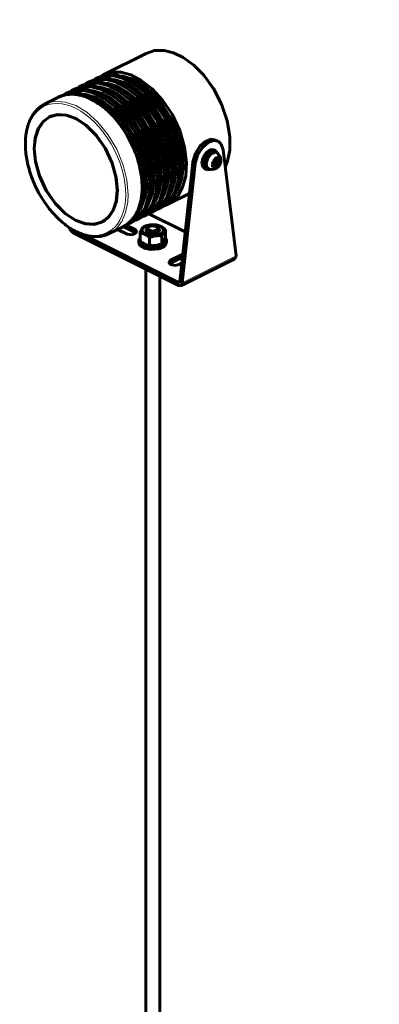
# Model space of a CAD drawing. Header units: millimetres. Extents: x 0 to 420, y 0 to 1188.
# Tile 3 of 4: x 282 to 420, y 379 to 758. Entities that reach past the tile are written whole.
import ezdxf

# ---------------------------------------------------------------- set-up
doc = ezdxf.new("R2010")
doc.units = ezdxf.units.MM
doc.linetypes.add('K5LT_BASIC', pattern=[0])
doc.linetypes.add('K5LT_THIN', pattern=[0])
doc.layers.add('Системный слой (1)', color=7, linetype='Continuous', true_color=0x909090)

# ---------------------------------------------------------------- blocks, each defined once
blk = doc.blocks.new('U4')
at = {"layer": 'Системный слой (1)', "color": 5, "linetype": 'K5LT_BASIC', "lineweight": 60, "true_color": 0x0000ff}
for p, q in [((353.8, 704.12), (355.21, 706)), ((355.21, 706), (356.73, 706.64)), ((356.73, 706.64), (357.56, 706.39)), ((353.34, 702.13), (353.8, 704.12)), ((353.56, 700.97), (353.34, 702.13)), ((354.44, 700.16), (353.56, 700.97))]:
    blk.add_line(p, q, dxfattribs=at)
blk = doc.blocks.new('U5')
at = {"layer": 'Системный слой (1)', "color": 5, "linetype": 'K5LT_BASIC', "lineweight": 60, "true_color": 0x0000ff}
for p, q in [((357.33, 704.59), (358.44, 704.66)), ((358.44, 704.66), (358.99, 703.78)), ((355.72, 701.76), (356.17, 703.38)), ((355.91, 700.91), (355.72, 701.76)), ((356.73, 700.41), (355.91, 700.91)), ((356.17, 703.38), (357.33, 704.59)), ((357.99, 701.03), (356.73, 700.41)), ((358.3, 701.38), (357.99, 701.03)), ((358.99, 703.02), (358.3, 701.38)), ((358.99, 703.78), (358.99, 703.02))]:
    blk.add_line(p, q, dxfattribs=at)
blk = doc.blocks.new('U6')
at = {"layer": 'Системный слой (1)', "color": 5, "linetype": 'K5LT_BASIC', "lineweight": 60, "true_color": 0x0000ff}
for p, q in [((296.7, 727.93), (296.93, 728.05)), ((321.83, 678.26), (321.59, 678.14))]:
    blk.add_line(p, q, dxfattribs=at)
blk = doc.blocks.new('U7')
at = {"layer": 'Системный слой (1)', "color": 5, "linetype": 'K5LT_BASIC', "lineweight": 60, "true_color": 0x0000ff}
for p, q in [((303.29, 731.23), (306.5, 732.24)), ((306.5, 732.24), (310.08, 732.25)), ((310.08, 732.25), (313.94, 731.24)), ((313.94, 731.24), (318, 729.15)), ((318, 729.15), (322.14, 725.94)), ((322.14, 725.94), (326.17, 721.57)), ((326.17, 721.57), (329.84, 716.1)), ((329.84, 716.1), (332.8, 709.84)), ((332.8, 709.84), (334.68, 703.41)), ((334.68, 703.41), (335.41, 697.45)), ((335.41, 697.45), (335.42, 696.49))]:
    blk.add_line(p, q, dxfattribs=at)
blk = doc.blocks.new('U8')
at = {"layer": 'Системный слой (1)', "color": 5, "linetype": 'K5LT_BASIC', "lineweight": 60, "true_color": 0x0000ff}
for p, q in [((306.62, 728.97), (310.41, 727.89)), ((310.41, 727.89), (314.39, 725.73)), ((314.39, 725.73), (318.41, 722.44)), ((318.41, 722.44), (322.31, 717.99)), ((322.31, 717.99), (325.79, 712.49)), ((325.79, 712.49), (328.47, 706.29)), ((328.47, 706.29), (330.04, 700.07)), ((330.04, 700.07), (330.47, 694.43)), ((330.47, 694.43), (329.9, 689.62)), ((329.9, 689.62), (328.52, 685.73)), ((328.52, 685.73), (328.37, 685.46))]:
    blk.add_line(p, q, dxfattribs=at)
blk = doc.blocks.new('U9')
at = {"layer": 'Системный слой (1)', "color": 5, "linetype": 'K5LT_BASIC', "lineweight": 60, "true_color": 0x0000ff}
for p, q in [((304.26, 731.65), (305.18, 732.17)), ((305.18, 732.17), (308.38, 733.18)), ((308.38, 733.18), (311.96, 733.2)), ((311.96, 733.2), (315.83, 732.18)), ((315.83, 732.18), (319.89, 730.09)), ((319.89, 730.09), (324.02, 726.88)), ((324.02, 726.88), (328.05, 722.51)), ((328.05, 722.51), (331.73, 717.04)), ((331.73, 717.04), (334.68, 710.78)), ((334.68, 710.78), (336.57, 704.36)), ((336.57, 704.36), (337.29, 698.39)), ((337.29, 698.39), (337.31, 697.44))]:
    blk.add_line(p, q, dxfattribs=at)
blk = doc.blocks.new('U10')
at = {"layer": 'Системный слой (1)', "color": 5, "linetype": 'K5LT_BASIC', "lineweight": 60, "true_color": 0x0000ff}
for p, q in [((334.48, 696.02), (334.01, 691)), ((334.01, 691), (332.69, 686.88)), ((332.69, 686.88), (330.68, 683.69)), ((330.68, 683.69), (328.09, 681.44)), ((327.25, 680.97), (326.28, 680.55)), ((328.09, 681.44), (327.25, 680.97))]:
    blk.add_line(p, q, dxfattribs=at)
blk = doc.blocks.new('U11')
at = {"layer": 'Системный слой (1)', "color": 5, "linetype": 'K5LT_BASIC', "lineweight": 60, "true_color": 0x0000ff}
for p, q in [((337.31, 697.44), (336.83, 692.41)), ((336.83, 692.41), (335.52, 688.29)), ((335.52, 688.29), (333.51, 685.1)), ((330.08, 682.38), (329.11, 681.96)), ((330.91, 682.85), (330.08, 682.38)), ((333.51, 685.1), (330.91, 682.85))]:
    blk.add_line(p, q, dxfattribs=at)
blk = doc.blocks.new('U12')
at = {"layer": 'Системный слой (1)', "color": 5, "linetype": 'K5LT_BASIC', "lineweight": 60, "true_color": 0x0000ff}
for p, q in [((309.92, 734.48), (310.84, 735)), ((310.84, 735), (314.04, 736.01)), ((314.04, 736.01), (317.62, 736.02)), ((317.62, 736.02), (321.49, 735.01)), ((321.49, 735.01), (325.55, 732.92)), ((325.55, 732.92), (329.68, 729.71)), ((329.68, 729.71), (333.71, 725.34)), ((333.71, 725.34), (337.39, 719.87)), ((337.39, 719.87), (340.34, 713.61)), ((340.34, 713.61), (342.23, 707.19)), ((342.23, 707.19), (342.95, 701.22)), ((342.95, 701.22), (342.97, 700.27))]:
    blk.add_line(p, q, dxfattribs=at)
blk = doc.blocks.new('U13')
at = {"layer": 'Системный слой (1)', "color": 7, "linetype": 'K5LT_THIN', "lineweight": 18}
for p, q in [((297.09, 728.13), (296.93, 728.05)), ((300.34, 729.09), (297.09, 728.13)), ((304.01, 729.03), (300.34, 729.09)), ((308.03, 727.87), (304.01, 729.03)), ((312.3, 725.53), (308.03, 727.87)), ((316.66, 721.9), (312.3, 725.53)), ((320.86, 716.99), (316.66, 721.9)), ((324.46, 711.1), (320.86, 716.99)), ((327.08, 704.85), (324.46, 711.1)), ((328.58, 698.81), (327.08, 704.85)), ((329.06, 693.31), (328.58, 698.81)), ((328.99, 691.28), (329.06, 693.31)), ((328.22, 686.77), (328.99, 691.28)), ((326.71, 683.07), (328.22, 686.77)), ((324.55, 680.22), (326.71, 683.07)), ((321.83, 678.26), (324.55, 680.22))]:
    blk.add_line(p, q, dxfattribs=at)
blk = doc.blocks.new('U14')
at = {"layer": 'Системный слой (1)', "color": 5, "linetype": 'K5LT_BASIC', "lineweight": 60, "true_color": 0x0000ff}
for p, q in [((315.1, 733.21), (318.9, 732.13)), ((318.9, 732.13), (322.87, 729.97)), ((322.87, 729.97), (326.9, 726.68)), ((326.9, 726.68), (330.79, 722.24)), ((330.79, 722.24), (334.27, 716.73)), ((334.27, 716.73), (336.96, 710.53)), ((336.96, 710.53), (338.53, 704.32)), ((338.53, 704.32), (338.95, 698.67)), ((338.95, 698.67), (338.39, 693.87)), ((338.39, 693.87), (337, 689.97)), ((337, 689.97), (336.86, 689.7))]:
    blk.add_line(p, q, dxfattribs=at)
blk = doc.blocks.new('U15')
at = {"layer": 'Системный слой (1)', "color": 5, "linetype": 'K5LT_BASIC', "lineweight": 60, "true_color": 0x0000ff}
for p, q in [((297.64, 728.4), (300.84, 729.41)), ((300.84, 729.41), (304.42, 729.42)), ((304.42, 729.42), (308.29, 728.41)), ((308.29, 728.41), (312.35, 726.32)), ((312.35, 726.32), (316.48, 723.11)), ((316.48, 723.11), (320.51, 718.74)), ((320.51, 718.74), (324.19, 713.27)), ((324.19, 713.27), (327.14, 707.01)), ((327.14, 707.01), (329.03, 700.59)), ((329.03, 700.59), (329.75, 694.62)), ((329.75, 694.62), (329.77, 693.67))]:
    blk.add_line(p, q, dxfattribs=at)
blk = doc.blocks.new('U16')
at = {"layer": 'Системный слой (1)', "color": 5, "linetype": 'K5LT_BASIC', "lineweight": 60, "true_color": 0x0000ff}
for p, q in [((342.97, 700.27), (342.49, 695.24)), ((342.49, 695.24), (341.18, 691.12)), ((341.18, 691.12), (339.17, 687.93)), ((339.17, 687.93), (336.57, 685.68)), ((335.73, 685.21), (334.77, 684.79)), ((336.57, 685.68), (335.73, 685.21))]:
    blk.add_line(p, q, dxfattribs=at)
blk = doc.blocks.new('U17')
at = {"layer": 'Системный слой (1)', "color": 5, "linetype": 'K5LT_BASIC', "lineweight": 60, "true_color": 0x0000ff}
for p, q in [((312.75, 735.9), (313.67, 736.42)), ((313.67, 736.42), (316.87, 737.42)), ((316.87, 737.42), (320.45, 737.44)), ((320.45, 737.44), (324.31, 736.42)), ((324.31, 736.42), (328.38, 734.33)), ((328.38, 734.33), (332.51, 731.12)), ((332.51, 731.12), (336.54, 726.75)), ((336.54, 726.75), (340.21, 721.29)), ((340.21, 721.29), (343.17, 715.03)), ((343.17, 715.03), (345.05, 708.6)), ((345.05, 708.6), (345.78, 702.63)), ((345.78, 702.63), (345.47, 697.46)), ((345.47, 697.46), (344.28, 693.18)), ((342.38, 689.82), (339.88, 687.41)), ((344.28, 693.18), (342.38, 689.82)), ((338.56, 686.63), (337.59, 686.2)), ((339.88, 687.41), (338.56, 686.63))]:
    blk.add_line(p, q, dxfattribs=at)
blk = doc.blocks.new('U18')
at = {"layer": 'Системный слой (1)', "color": 5, "linetype": 'K5LT_BASIC', "lineweight": 60, "true_color": 0x0000ff}
for p, q in [((329.77, 693.67), (329.29, 688.64)), ((329.29, 688.64), (327.98, 684.52)), ((327.98, 684.52), (325.97, 681.33)), ((323.37, 679.08), (322.53, 678.61)), ((325.97, 681.33), (323.37, 679.08))]:
    blk.add_line(p, q, dxfattribs=at)
blk = doc.blocks.new('U19')
at = {"layer": 'Системный слой (1)', "color": 5, "linetype": 'K5LT_BASIC', "lineweight": 60, "true_color": 0x0000ff}
for p, q in [((306.12, 732.64), (309.33, 733.65)), ((309.33, 733.65), (312.9, 733.67)), ((312.9, 733.67), (316.77, 732.65)), ((316.77, 732.65), (320.83, 730.56)), ((320.83, 730.56), (324.97, 727.35)), ((324.97, 727.35), (329, 722.98)), ((329, 722.98), (332.67, 717.51)), ((332.67, 717.51), (335.62, 711.26)), ((335.62, 711.26), (337.51, 704.83)), ((337.51, 704.83), (338.24, 698.86)), ((338.24, 698.86), (338.25, 697.91))]:
    blk.add_line(p, q, dxfattribs=at)
blk = doc.blocks.new('U20')
at = {"layer": 'Системный слой (1)', "color": 5, "linetype": 'K5LT_BASIC', "lineweight": 60, "true_color": 0x0000ff}
for p, q in [((343.91, 700.74), (343.43, 695.71)), ((343.43, 695.71), (342.12, 691.59)), ((342.12, 691.59), (340.11, 688.4)), ((337.51, 686.15), (336.68, 685.68)), ((340.11, 688.4), (337.51, 686.15))]:
    blk.add_line(p, q, dxfattribs=at)
blk = doc.blocks.new('U21')
at = {"layer": 'Системный слой (1)', "color": 5, "linetype": 'K5LT_BASIC', "lineweight": 60, "true_color": 0x0000ff}
for p, q in [((332.6, 695.08), (332.12, 690.05)), ((332.12, 690.05), (330.81, 685.93)), ((330.81, 685.93), (328.79, 682.74)), ((328.79, 682.74), (326.2, 680.5)), ((326.2, 680.5), (325.36, 680.03))]:
    blk.add_line(p, q, dxfattribs=at)
blk = doc.blocks.new('U22')
at = {"layer": 'Системный слой (1)', "color": 5, "linetype": 'K5LT_BASIC', "lineweight": 60, "true_color": 0x0000ff}
for p, q in [((330.26, 744.71), (333.52, 745.75)), ((333.52, 745.75), (337.18, 745.79)), ((337.18, 745.79), (340.75, 744.91)), ((340.75, 744.91), (344.5, 743.12)), ((344.5, 743.12), (348.59, 740.16)), ((348.59, 740.16), (352.45, 736.27)), ((352.45, 736.27), (356.17, 731.16)), ((356.17, 731.16), (359.29, 725.16)), ((359.29, 725.16), (361.46, 718.8)), ((361.46, 718.8), (362.48, 712.78)), ((362.48, 712.78), (362.45, 707.44)), ((362.45, 707.44), (361.62, 703.24)), ((361.62, 703.24), (360.69, 700.83))]:
    blk.add_line(p, q, dxfattribs=at)
blk = doc.blocks.new('U23')
at = {"layer": 'Системный слой (1)', "color": 5, "linetype": 'K5LT_BASIC', "lineweight": 60, "true_color": 0x0000ff}
for p, q in [((341.08, 699.32), (340.61, 694.3)), ((340.61, 694.3), (339.29, 690.18)), ((339.29, 690.18), (337.28, 686.99)), ((337.28, 686.99), (334.69, 684.74)), ((334.69, 684.74), (333.85, 684.27))]:
    blk.add_line(p, q, dxfattribs=at)
blk = doc.blocks.new('U24')
at = {"layer": 'Системный слой (1)', "color": 5, "linetype": 'K5LT_BASIC', "lineweight": 60, "true_color": 0x0000ff}
for p, q in [((302.35, 730.76), (305.56, 731.77)), ((305.56, 731.77), (309.13, 731.78)), ((309.13, 731.78), (313, 730.77)), ((301.43, 730.24), (302.35, 730.76)), ((313, 730.77), (317.06, 728.68)), ((317.06, 728.68), (321.19, 725.46)), ((321.19, 725.46), (325.23, 721.09)), ((325.23, 721.09), (328.9, 715.63)), ((328.9, 715.63), (331.85, 709.37)), ((331.85, 709.37), (333.74, 702.94)), ((333.74, 702.94), (334.47, 696.98)), ((334.47, 696.98), (334.48, 696.02))]:
    blk.add_line(p, q, dxfattribs=at)
blk = doc.blocks.new('U25')
at = {"layer": 'Системный слой (1)', "color": 5, "linetype": 'K5LT_BASIC', "lineweight": 60, "true_color": 0x0000ff}
for p, q in [((308.95, 734.06), (312.15, 735.07)), ((312.15, 735.07), (315.73, 735.08)), ((315.73, 735.08), (319.6, 734.07)), ((319.6, 734.07), (323.66, 731.98)), ((323.66, 731.98), (327.79, 728.76)), ((327.79, 728.76), (331.83, 724.39)), ((331.83, 724.39), (335.5, 718.93)), ((335.5, 718.93), (338.45, 712.67)), ((338.45, 712.67), (340.34, 706.24)), ((340.34, 706.24), (341.07, 700.28)), ((341.07, 700.28), (341.08, 699.32))]:
    blk.add_line(p, q, dxfattribs=at)
blk = doc.blocks.new('U26')
at = {"layer": 'Системный слой (1)', "color": 5, "linetype": 'K5LT_BASIC', "lineweight": 60, "true_color": 0x0000ff}
for p, q in [((298.6, 728.83), (299.52, 729.34)), ((299.52, 729.34), (302.73, 730.35)), ((302.73, 730.35), (306.31, 730.37)), ((306.31, 730.37), (310.17, 729.35)), ((310.17, 729.35), (314.23, 727.26)), ((314.23, 727.26), (318.37, 724.05)), ((318.37, 724.05), (322.4, 719.68)), ((322.4, 719.68), (326.07, 714.21)), ((326.07, 714.21), (329.02, 707.96)), ((329.02, 707.96), (330.91, 701.53)), ((330.91, 701.53), (331.64, 695.56)), ((331.64, 695.56), (331.65, 694.61))]:
    blk.add_line(p, q, dxfattribs=at)
blk = doc.blocks.new('U27')
at = {"layer": 'Системный слой (1)', "color": 5, "linetype": 'K5LT_BASIC', "lineweight": 60, "true_color": 0x0000ff}
for p, q in [((331.65, 694.61), (331.18, 689.58)), ((331.18, 689.58), (329.86, 685.46)), ((327.85, 682.27), (325.26, 680.02)), ((329.86, 685.46), (327.85, 682.27)), ((324.42, 679.56), (323.45, 679.13)), ((325.26, 680.02), (324.42, 679.56))]:
    blk.add_line(p, q, dxfattribs=at)
blk = doc.blocks.new('U28')
at = {"layer": 'Системный слой (1)', "color": 5, "linetype": 'K5LT_BASIC', "lineweight": 60, "true_color": 0x0000ff}
for p, q in [((320.76, 736.04), (324.55, 734.96)), ((324.55, 734.96), (328.53, 732.8)), ((328.53, 732.8), (332.56, 729.51)), ((332.56, 729.51), (336.45, 725.06)), ((336.45, 725.06), (339.93, 719.56)), ((339.93, 719.56), (342.61, 713.36)), ((342.61, 713.36), (344.18, 707.14)), ((344.18, 707.14), (344.61, 701.5)), ((344.61, 701.5), (344.04, 696.69)), ((344.04, 696.69), (342.66, 692.8)), ((342.66, 692.8), (342.52, 692.53))]:
    blk.add_line(p, q, dxfattribs=at)
blk = doc.blocks.new('U29')
at = {"layer": 'Системный слой (1)', "color": 5, "linetype": 'K5LT_BASIC', "lineweight": 60, "true_color": 0x0000ff}
for p, q in [((317.93, 734.62), (321.73, 733.54)), ((321.73, 733.54), (325.7, 731.38)), ((325.7, 731.38), (329.73, 728.09)), ((329.73, 728.09), (333.62, 723.65)), ((333.62, 723.65), (337.1, 718.14)), ((337.1, 718.14), (339.78, 711.94)), ((339.78, 711.94), (341.36, 705.73)), ((341.36, 705.73), (341.78, 700.09)), ((341.78, 700.09), (341.22, 695.28)), ((341.22, 695.28), (339.83, 691.38)), ((339.83, 691.38), (339.69, 691.11))]:
    blk.add_line(p, q, dxfattribs=at)
blk = doc.blocks.new('U30')
at = {"layer": 'Системный слой (1)', "color": 5, "linetype": 'K5LT_BASIC', "lineweight": 60, "true_color": 0x0000ff}
for p, q in [((307.09, 733.07), (308.01, 733.59)), ((308.01, 733.59), (311.21, 734.59)), ((311.21, 734.59), (314.79, 734.61)), ((314.79, 734.61), (318.66, 733.6)), ((318.66, 733.6), (322.72, 731.51)), ((322.72, 731.51), (326.85, 728.29)), ((326.85, 728.29), (330.88, 723.92)), ((330.88, 723.92), (334.56, 718.46)), ((334.56, 718.46), (337.51, 712.2)), ((337.51, 712.2), (339.4, 705.77)), ((339.4, 705.77), (340.12, 699.8)), ((340.12, 699.8), (340.14, 698.85))]:
    blk.add_line(p, q, dxfattribs=at)
blk = doc.blocks.new('U31')
at = {"layer": 'Системный слой (1)', "color": 5, "linetype": 'K5LT_BASIC', "lineweight": 60, "true_color": 0x0000ff}
for p, q in [((340.14, 698.85), (339.66, 693.83)), ((339.66, 693.83), (338.35, 689.7)), ((338.35, 689.7), (336.34, 686.51)), ((336.34, 686.51), (333.74, 684.27)), ((332.9, 683.8), (331.94, 683.37)), ((333.74, 684.27), (332.9, 683.8))]:
    blk.add_line(p, q, dxfattribs=at)
blk = doc.blocks.new('U32')
at = {"layer": 'Системный слой (1)', "color": 5, "linetype": 'K5LT_BASIC', "lineweight": 60, "true_color": 0x0000ff}
for p, q in [((311.78, 735.47), (314.98, 736.48)), ((314.98, 736.48), (318.56, 736.5)), ((318.56, 736.5), (322.43, 735.48)), ((322.43, 735.48), (326.49, 733.39)), ((326.49, 733.39), (330.62, 730.18)), ((330.62, 730.18), (334.65, 725.81)), ((334.65, 725.81), (338.33, 720.34)), ((338.33, 720.34), (341.28, 714.08)), ((341.28, 714.08), (343.17, 707.66)), ((343.17, 707.66), (343.89, 701.69)), ((343.89, 701.69), (343.91, 700.74))]:
    blk.add_line(p, q, dxfattribs=at)
blk = doc.blocks.new('U33')
at = {"layer": 'Системный слой (1)', "color": 5, "linetype": 'K5LT_BASIC', "lineweight": 60, "true_color": 0x0000ff}
for p, q in [((309.45, 730.38), (313.24, 729.3)), ((313.24, 729.3), (317.22, 727.14)), ((317.22, 727.14), (321.24, 723.85)), ((321.24, 723.85), (325.14, 719.41)), ((325.14, 719.41), (328.62, 713.9)), ((328.62, 713.9), (331.3, 707.7)), ((331.3, 707.7), (332.87, 701.49)), ((332.87, 701.49), (333.3, 695.85)), ((333.3, 695.85), (332.73, 691.04)), ((332.73, 691.04), (331.34, 687.14)), ((331.34, 687.14), (331.2, 686.87))]:
    blk.add_line(p, q, dxfattribs=at)
blk = doc.blocks.new('U34')
at = {"layer": 'Системный слой (1)', "color": 7, "linetype": 'K5LT_THIN', "lineweight": 18}
for p, q in [((330.26, 744.71), (333.46, 745.72)), ((333.46, 745.72), (337.04, 745.73)), ((337.04, 745.73), (340.91, 744.72)), ((340.91, 744.72), (344.97, 742.63)), ((344.97, 742.63), (349.1, 739.42)), ((349.1, 739.42), (353.13, 735.05)), ((353.13, 735.05), (356.81, 729.58)), ((356.81, 729.58), (359.76, 723.32)), ((359.76, 723.32), (361.65, 716.9)), ((361.65, 716.9), (362.37, 710.93)), ((362.37, 710.93), (362.06, 705.75)), ((362.06, 705.75), (360.88, 701.47)), ((360.88, 701.47), (360.67, 700.99))]:
    blk.add_line(p, q, dxfattribs=at)
blk = doc.blocks.new('U35')
at = {"layer": 'Системный слой (1)', "color": 5, "linetype": 'K5LT_BASIC', "lineweight": 60, "true_color": 0x0000ff}
for p, q in [((335.42, 696.49), (334.95, 691.47)), ((334.95, 691.47), (333.63, 687.35)), ((333.63, 687.35), (331.62, 684.16)), ((329.03, 681.91), (328.19, 681.44)), ((331.62, 684.16), (329.03, 681.91))]:
    blk.add_line(p, q, dxfattribs=at)
blk = doc.blocks.new('U36')
at = {"layer": 'Системный слой (1)', "color": 5, "linetype": 'K5LT_BASIC', "lineweight": 60, "true_color": 0x0000ff}
for p, q in [((312.28, 731.8), (316.07, 730.71)), ((316.07, 730.71), (320.04, 728.55)), ((320.04, 728.55), (324.07, 725.26)), ((324.07, 725.26), (327.97, 720.82)), ((327.97, 720.82), (331.45, 715.31)), ((331.45, 715.31), (334.13, 709.12)), ((334.13, 709.12), (335.7, 702.9)), ((335.7, 702.9), (336.13, 697.26)), ((336.13, 697.26), (335.56, 692.45)), ((335.56, 692.45), (334.17, 688.56)), ((334.17, 688.56), (334.03, 688.29))]:
    blk.add_line(p, q, dxfattribs=at)
blk = doc.blocks.new('U37')
at = {"layer": 'Системный слой (1)', "color": 5, "linetype": 'K5LT_BASIC', "lineweight": 60, "true_color": 0x0000ff}
for p, q in [((338.25, 697.91), (337.78, 692.88)), ((337.78, 692.88), (336.46, 688.76)), ((336.46, 688.76), (334.45, 685.57)), ((331.86, 683.32), (331.02, 682.85)), ((334.45, 685.57), (331.86, 683.32))]:
    blk.add_line(p, q, dxfattribs=at)
blk = doc.blocks.new('U38')
at = {"layer": 'Системный слой (1)', "color": 5, "linetype": 'K5LT_BASIC', "lineweight": 60, "true_color": 0x0000ff}
for p, q in [((300.47, 729.82), (303.67, 730.82)), ((303.67, 730.82), (307.25, 730.84)), ((307.25, 730.84), (311.12, 729.82)), ((311.12, 729.82), (315.18, 727.73)), ((315.18, 727.73), (319.31, 724.52)), ((319.31, 724.52), (323.34, 720.15)), ((323.34, 720.15), (327.02, 714.69)), ((327.02, 714.69), (329.97, 708.43)), ((329.97, 708.43), (331.85, 702)), ((331.85, 702), (332.58, 696.03)), ((332.58, 696.03), (332.6, 695.08))]:
    blk.add_line(p, q, dxfattribs=at)
blk = doc.blocks.new('U39')
at = {"layer": 'Системный слой (1)', "color": 5, "linetype": 'K5LT_BASIC', "lineweight": 60, "true_color": 0x0000ff}
for p, q in [((293.06, 720.23), (290.64, 718.42)), ((293.12, 720.25), (293.06, 720.23)), ((296.05, 721.09), (293.12, 720.25)), ((299.41, 720.91), (296.05, 721.09)), ((303.1, 719.61), (299.41, 720.91)), ((290.64, 718.42), (288.78, 715.72)), ((307, 717.09), (303.1, 719.61)), ((310.91, 713.25), (307, 717.09)), ((288.78, 715.72), (287.6, 712.19)), ((314.42, 708.25), (310.91, 713.25)), ((287.6, 712.19), (287.2, 708.13)), ((287.2, 708.13), (287.65, 703.17)), ((317.06, 702.67), (314.42, 708.25)), ((287.65, 703.17), (289.14, 697.71)), ((318.61, 697.18), (317.06, 702.67)), ((289.14, 697.71), (291.73, 692.12)), ((319.11, 692.2), (318.61, 697.18)), ((291.73, 692.12), (295.21, 687.07)), ((318.71, 687.89), (319.11, 692.2)), ((295.21, 687.07), (299.1, 683.16)), ((317.53, 684.36), (318.71, 687.89)), ((299.1, 683.16), (303.02, 680.57)), ((315.68, 681.67), (317.53, 684.36)), ((303.02, 680.57), (306.72, 679.21)), ((306.72, 679.21), (310.1, 678.97)), ((310.1, 678.97), (313.06, 679.76)), ((313.06, 679.76), (313.25, 679.86)), ((313.25, 679.86), (315.68, 681.67))]:
    blk.add_line(p, q, dxfattribs=at)
blk = doc.blocks.new('U40')
at = {"layer": 'Системный слой (1)', "color": 5, "linetype": 'K5LT_BASIC', "lineweight": 60, "true_color": 0x0000ff}
for p, q in [((294.26, 720.82), (294.01, 720.7)), ((314.19, 680.33), (314.44, 680.46))]:
    blk.add_line(p, q, dxfattribs=at)
blk = doc.blocks.new('U41')
at = {"layer": 'Системный слой (1)', "color": 7, "linetype": 'K5LT_THIN', "lineweight": 18}
for p, q in [((292.33, 725.66), (291.18, 725.17)), ((295.4, 726.29), (292.33, 725.66)), ((299.12, 725.99), (295.4, 726.29)), ((303.15, 724.62), (299.12, 725.99)), ((307.37, 722.07), (303.15, 724.62)), ((311.63, 718.3), (307.37, 722.07)), ((315.53, 713.52), (311.63, 718.3)), ((318.93, 707.79), (315.53, 713.52)), ((321.43, 701.66), (318.93, 707.79)), ((322.81, 696.05), (321.43, 701.66)), ((323.31, 690.44), (322.81, 696.05)), ((323.16, 687.52), (323.31, 690.44)), ((322.35, 683.49), (323.16, 687.52)), ((320.88, 680.06), (322.35, 683.49)), ((318.8, 677.34), (320.88, 680.06)), ((316.07, 675.38), (318.8, 677.34))]:
    blk.add_line(p, q, dxfattribs=at)
blk = doc.blocks.new('U42')
at = {"layer": 'Системный слой (1)', "color": 7, "linetype": 'K5LT_THIN', "lineweight": 18}
for p, q in [((297.61, 728.3), (296.46, 727.81)), ((300.68, 728.93), (297.61, 728.3)), ((304.4, 728.63), (300.68, 728.93)), ((308.43, 727.26), (304.4, 728.63)), ((312.65, 724.71), (308.43, 727.26)), ((316.91, 720.94), (312.65, 724.71)), ((320.81, 716.16), (316.91, 720.94)), ((324.21, 710.43), (320.81, 716.16)), ((326.71, 704.3), (324.21, 710.43)), ((328.09, 698.69), (326.71, 704.3)), ((328.59, 693.08), (328.09, 698.69)), ((327.63, 686.13), (328.44, 690.16)), ((328.44, 690.16), (328.59, 693.08)), ((326.16, 682.7), (327.63, 686.13)), ((324.08, 679.98), (326.16, 682.7)), ((321.35, 678.02), (324.08, 679.98))]:
    blk.add_line(p, q, dxfattribs=at)
blk = doc.blocks.new('U43')
at = {"layer": 'Системный слой (1)', "color": 5, "linetype": 'K5LT_BASIC', "lineweight": 60, "true_color": 0x0000ff}
for p, q in [((293.02, 720.32), (290.58, 718.5)), ((293.2, 720.41), (293.02, 720.32)), ((296.17, 721.2), (293.2, 720.41)), ((299.55, 720.97), (296.17, 721.2)), ((303.26, 719.62), (299.55, 720.97)), ((290.58, 718.5), (288.73, 715.81)), ((307.18, 717.03), (303.26, 719.62)), ((311.09, 713.14), (307.18, 717.03)), ((287.54, 712.27), (287.13, 707.96)), ((288.73, 715.81), (287.54, 712.27)), ((314.58, 708.09), (311.09, 713.14)), ((287.13, 707.96), (287.62, 702.97)), ((317.2, 702.49), (314.58, 708.09)), ((287.62, 702.97), (289.16, 697.48)), ((318.71, 697.01), (317.2, 702.49)), ((289.16, 697.48), (291.79, 691.88)), ((319.18, 692.03), (318.71, 697.01)), ((291.79, 691.88), (295.3, 686.86)), ((318.77, 687.81), (319.18, 692.03)), ((295.3, 686.86), (299.21, 682.99)), ((317.58, 684.28), (318.77, 687.81)), ((299.21, 682.99), (303.13, 680.43)), ((315.73, 681.58), (317.58, 684.28)), ((303.13, 680.43), (306.83, 679.1)), ((306.83, 679.1), (310.21, 678.89)), ((310.21, 678.89), (313.16, 679.7)), ((313.16, 679.7), (313.29, 679.77)), ((313.29, 679.77), (315.73, 681.58))]:
    blk.add_line(p, q, dxfattribs=at)
blk = doc.blocks.new('U44')
at = {"layer": 'Системный слой (1)', "color": 5, "linetype": 'K5LT_BASIC', "lineweight": 60, "true_color": 0x0000ff}
for p, q in [((354.22, 706.37), (352.9, 704.42)), ((355.72, 707.3), (354.22, 706.37)), ((357.03, 707.23), (355.72, 707.3)), ((357.09, 707.2), (357.03, 707.23)), ((357.93, 706.08), (357.09, 707.2)), ((352.9, 704.42), (352.42, 702.02)), ((352.42, 702.02), (352.97, 700.46)), ((352.97, 700.46), (353.46, 700.07)), ((353.46, 700.07), (354.77, 700)), ((354.77, 700), (354.92, 700.04))]:
    blk.add_line(p, q, dxfattribs=at)
blk = doc.blocks.new('U45')
at = {"layer": 'Системный слой (1)', "color": 5, "linetype": 'K5LT_BASIC', "lineweight": 60, "true_color": 0x0000ff}
for p, q in [((338.96, 664.31), (339.47, 665.04)), ((338.96, 664.26), (338.96, 664.31)), ((339.68, 663.47), (338.96, 664.26)), ((339.47, 665.04), (339.64, 665.14)), ((341.35, 663.15), (339.68, 663.47)), ((342.94, 663.49), (341.35, 663.15))]:
    blk.add_line(p, q, dxfattribs=at)
blk = doc.blocks.new('U46')
at = {"layer": 'Системный слой (1)', "color": 5, "linetype": 'K5LT_BASIC', "lineweight": 60, "true_color": 0x0000ff}
for p, q in [((322.95, 675.15), (322.67, 675.27)), ((324.69, 674.95), (322.95, 675.15)), ((326.14, 675.37), (324.69, 674.95)), ((325.97, 676.92), (326.65, 676.13)), ((326.66, 676.1), (326.14, 675.37)), ((326.65, 676.13), (326.66, 676.1))]:
    blk.add_line(p, q, dxfattribs=at)
blk = doc.blocks.new('U47')
at = {"layer": 'Системный слой (1)', "color": 5, "linetype": 'K5LT_BASIC', "lineweight": 60, "true_color": 0x0000ff}
for p, q in [((352.01, 708.68), (350.16, 705.85)), ((354.12, 710.46), (352.01, 708.68)), ((356.15, 711.18), (354.12, 710.46)), ((357.92, 710.88), (356.15, 711.18)), ((359.12, 709.79), (357.92, 710.88)), ((359.86, 707.64), (359.12, 709.79)), ((350.16, 705.85), (349.15, 702.47)), ((349.15, 702.47), (349.12, 702.27))]:
    blk.add_line(p, q, dxfattribs=at)
blk = doc.blocks.new('U48')
at = {"layer": 'Системный слой (1)', "color": 5, "linetype": 'K5LT_BASIC', "lineweight": 60, "true_color": 0x0000ff}
for p, q in [((364.85, 666.52), (364.86, 666.78)), ((364.34, 665.69), (364.85, 666.52))]:
    blk.add_line(p, q, dxfattribs=at)
blk = doc.blocks.new('U49')
at = {"layer": 'Системный слой (1)', "color": 5, "linetype": 'K5LT_BASIC', "lineweight": 60, "true_color": 0x0000ff}
for p, q in [((343, 656.52), (342.71, 656.53)), ((343.04, 656.54), (343, 656.52)), ((343.18, 656.88), (343.04, 656.54))]:
    blk.add_line(p, q, dxfattribs=at)
blk = doc.blocks.new('U50')
at = {"layer": 'Системный слой (1)', "color": 5, "linetype": 'K5LT_BASIC', "lineweight": 60, "true_color": 0x0000ff}
for p, q in [((301.17, 676.66), (300.8, 677.62)), ((302.17, 675.65), (301.17, 676.66))]:
    blk.add_line(p, q, dxfattribs=at)
blk = doc.blocks.new('U51')
at = {"layer": 'Системный слой (1)', "color": 5, "linetype": 'K5LT_BASIC', "lineweight": 60, "true_color": 0x0000ff}
for p, q in [((343.71, 655.39), (343.6, 655.32)), ((344.12, 656.4), (343.71, 655.39)), ((343.6, 655.32), (342.71, 655.38))]:
    blk.add_line(p, q, dxfattribs=at)
blk = doc.blocks.new('U52')
at = {"layer": 'Системный слой (1)', "color": 5, "linetype": 'K5LT_BASIC', "lineweight": 60, "true_color": 0x0000ff}
for p, q in [((351.06, 709.16), (349.22, 706.32)), ((353.17, 710.93), (351.06, 709.16)), ((355.21, 711.65), (353.17, 710.93)), ((356.98, 711.35), (355.21, 711.65)), ((349.22, 706.32), (348.2, 702.94)), ((348.2, 702.94), (348.18, 702.74))]:
    blk.add_line(p, q, dxfattribs=at)
blk = doc.blocks.new('U54')
at = {"layer": 'Системный слой (1)', "color": 5, "linetype": 'K5LT_BASIC', "lineweight": 60, "true_color": 0x0000ff}
for p, q in [((331.17, 677.92), (332.47, 678.33)), ((332.47, 678.33), (333.96, 678.16)), ((333.96, 678.16), (334.44, 677.92)), ((330.81, 677.34), (331.17, 677.92)), ((331.39, 676.63), (330.81, 677.34)), ((332.81, 676.34), (331.39, 676.63)), ((334.22, 676.63), (332.81, 676.34)), ((334.78, 677.17), (334.22, 676.63)), ((334.44, 677.92), (334.78, 677.17))]:
    blk.add_line(p, q, dxfattribs=at)
blk = doc.blocks.new('U55')
at = {"layer": 'Системный слой (1)', "color": 5, "linetype": 'K5LT_BASIC', "lineweight": 60, "true_color": 0x0000ff}
for p, q in [((330.14, 676.76), (330.63, 677.53)), ((330.16, 676.59), (330.14, 676.76)), ((331.07, 675.75), (330.16, 676.59)), ((333, 675.43), (331.07, 675.75)), ((334.69, 675.82), (333, 675.43)), ((334.96, 675.97), (334.69, 675.82)), ((335.47, 676.76), (334.96, 675.97)), ((334.98, 677.53), (335.47, 676.76))]:
    blk.add_line(p, q, dxfattribs=at)
blk = doc.blocks.new('U56')
at = {"layer": 'Системный слой (1)', "color": 5, "linetype": 'K5LT_BASIC', "lineweight": 60, "true_color": 0x0000ff}
for p, q in [((327.6, 673.36), (327.47, 672.78)), ((327.47, 672.78), (328, 671.63)), ((327.97, 673.91), (327.6, 673.36)), ((328, 671.63), (329.54, 670.67)), ((329.54, 670.67), (332.09, 670.14)), ((335.31, 670.42), (337.42, 671.44)), ((337.42, 671.44), (338.13, 672.64)), ((338.14, 672.78), (337.64, 673.91)), ((338.13, 672.64), (338.14, 672.78)), ((332.09, 670.14), (335.31, 670.42))]:
    blk.add_line(p, q, dxfattribs=at)
blk = doc.blocks.new('U57')
at = {"layer": 'Системный слой (1)', "color": 5, "linetype": 'K5LT_BASIC', "lineweight": 60, "true_color": 0x0000ff}
for p, q in [((330.16, 676.53), (330.14, 676.71)), ((331.07, 675.7), (330.16, 676.53)), ((333, 675.38), (331.07, 675.7)), ((334.69, 675.76), (333, 675.38)), ((334.96, 675.92), (334.69, 675.76)), ((335.47, 676.71), (334.96, 675.92))]:
    blk.add_line(p, q, dxfattribs=at)
blk = doc.blocks.new('U58')
at = {"layer": 'Системный слой (1)', "color": 5, "linetype": 'K5LT_BASIC', "lineweight": 60, "true_color": 0x0000ff}
for p, q in [((352.15, 704.8), (351.67, 702.4)), ((353.47, 706.74), (352.15, 704.8)), ((354.97, 707.68), (353.47, 706.74)), ((356.28, 707.6), (354.97, 707.68)), ((351.67, 702.4), (352.21, 700.83)), ((352.21, 700.83), (352.7, 700.45))]:
    blk.add_line(p, q, dxfattribs=at)
blk = doc.blocks.new('U59')
at = {"layer": 'Системный слой (1)', "color": 5, "linetype": 'K5LT_BASIC', "lineweight": 60, "true_color": 0x0000ff}
for p, q in [((293.5, 720.54), (292.82, 720.1)), ((313, 679.74), (313.76, 680.02))]:
    blk.add_line(p, q, dxfattribs=at)
blk = doc.blocks.new('U60')
at = {"layer": 'Системный слой (1)', "color": 5, "linetype": 'K5LT_BASIC', "lineweight": 60, "true_color": 0x0000ff}
for p, q in [((353.66, 704.71), (353.05, 702.59)), ((354.91, 706.13), (353.66, 704.71)), ((356.17, 706.54), (354.91, 706.13)), ((353.05, 702.59), (353.49, 701.17))]:
    blk.add_line(p, q, dxfattribs=at)
blk = doc.blocks.new('U61')
at = {"layer": 'Системный слой (1)', "color": 5, "linetype": 'K5LT_BASIC', "lineweight": 60, "true_color": 0x0000ff}
for p, q in [((327.47, 671.86), (328, 670.7)), ((328, 670.7), (329.54, 669.75)), ((337.42, 670.52), (338.13, 671.71)), ((338.13, 671.71), (338.14, 671.86)), ((329.54, 669.75), (332.09, 669.21)), ((332.09, 669.21), (335.31, 669.5)), ((335.31, 669.5), (337.42, 670.52))]:
    blk.add_line(p, q, dxfattribs=at)

msp = doc.modelspace()

# ---------------------------------------------------------------- linework, layer by layer
at = {"layer": 'Системный слой (1)', "color": 5, "linetype": 'K5LT_BASIC', "lineweight": 60, "true_color": 0x0000ff}
for p, q in [((330.259, 744.713), (313.666, 736.416)), ((311.78, 735.473), (310.837, 735.002)), ((303.295, 731.23), (302.352, 730.759)), ((306.123, 732.645), (305.181, 732.173)), ((308.952, 734.059), (308.009, 733.587)), ((296.46, 727.813), (291.18, 725.173)), ((297.638, 728.402), (296.931, 728.048)), ((300.467, 729.816), (299.524, 729.345)), ((294.007, 720.698), (293.064, 720.227)), ((356.978, 711.354), (357.92, 710.883)), ((356.281, 707.603), (357.035, 707.226)), ((359.86, 707.638), (364.861, 666.775)), ((343.18, 656.877), (348.181, 702.742)), ((344.123, 656.406), (349.124, 702.27)), ((356.424, 701.82), (357.33, 702.883)), ((356.425, 702.783), (357.367, 703.921)), ((356.425, 701.45), (356.425, 702.783)), ((357.367, 701.255), (356.425, 701.726)), ((357.367, 701.255), (356.425, 701.45)), ((357.245, 703.592), (357.253, 703.783)), ((358.31, 702.393), (357.33, 702.883)), ((357.367, 703.921), (358.31, 703.726)), ((358.31, 702.393), (357.367, 701.255)), ((358.31, 703.726), (358.31, 702.393)), ((352.703, 700.448), (353.457, 700.071)), ((346.877, 690.784), (338.561, 686.626)), ((331.018, 682.855), (330.075, 682.383)), ((331.28, 682.99), (345.265, 675.997)), ((333.847, 684.269), (332.904, 683.798)), ((336.675, 685.683), (335.732, 685.212)), ((314.191, 680.329), (313.248, 679.858)), ((322.533, 678.612), (321.826, 678.259)), ((322.563, 678.627), (325.972, 676.923)), ((325.361, 680.026), (324.419, 679.555)), ((328.19, 681.441), (327.247, 680.969)), ((342.707, 655.38), (302.166, 675.65)), ((342.707, 656.535), (304.82, 675.478)), ((321.354, 678.023), (316.075, 675.383)), ((322.672, 675.273), (319.263, 676.977)), ((321.408, 678.05), (325.972, 675.768)), ((325.972, 675.768), (326.35, 675.521)), ((327.974, 672.575), (327.974, 675.614)), ((330.141, 676.763), (330.141, 676.705)), ((331.174, 677.918), (330.63, 677.533)), ((334.44, 677.918), (334.985, 677.533)), ((335.474, 676.763), (335.474, 676.705)), ((336.345, 671.454), (336.345, 674.492)), ((337.64, 673.87), (337.64, 676.909)), ((327.474, 671.855), (327.474, 672.779)), ((331.512, 670.806), (331.512, 673.845)), ((338.141, 671.855), (338.141, 672.779)), ((339.643, 665.138), (344.337, 667.485)), ((364.863, 666.776), (364.861, 666.777)), ((364.861, 666.775), (364.863, 666.776)), ((339.265, 663.736), (339.643, 663.983)), ((339.643, 663.983), (344.204, 666.264)), ((343.956, 663.995), (342.942, 663.488)), ((343.601, 655.323), (364.343, 665.694)), ((330.141, 661.663), (330.141, 273.871)), ((335.474, 658.996), (335.474, 277.137)), ((343.18, 656.877), (343.178, 656.876)), ((343.178, 656.876), (344.121, 656.405)), ((344.123, 656.406), (343.18, 656.877)), ((344.121, 656.405), (344.123, 656.406))]:
    msp.add_line(p, q, dxfattribs=at)
at = {"layer": 'Системный слой (1)', "color": 7, "linetype": 'K5LT_THIN', "lineweight": 18}
for p, q in [((349.124, 702.27), (348.181, 702.742)), ((302.166, 676.778), (302.166, 675.65)), ((325.972, 676.923), (325.972, 675.768)), ((344.123, 656.406), (364.861, 666.775)), ((339.643, 665.138), (339.643, 663.983)), ((342.707, 656.535), (343.169, 656.766)), ((342.707, 655.38), (342.707, 656.535))]:
    msp.add_line(p, q, dxfattribs=at)
at = {"layer": 'Системный слой (1)', "color": 5, "linetype": 'K5LT_BASIC', "lineweight": 60, "true_color": 0x0000ff}
for start, end in [(351.84243, 54.21959), (252.65031, 315.02746)]:
    msp.add_arc((355.496, 703.524), 3.528, start, end, dxfattribs=at)
at = {"layer": 'Системный слой (1)', "color": 7, "linetype": 'K5LT_THIN', "lineweight": 18}
msp.add_ellipse((303.156, 700.042), major_axis=(-12.149, 24.299), ratio=0.6123724, dxfattribs=at)
at = {"layer": 'Системный слой (1)', "color": 5, "linetype": 'K5LT_BASIC', "lineweight": 60, "true_color": 0x0000ff}
msp.add_ellipse((332.807, 676.705), major_axis=(4.117, 0), ratio=0.5, dxfattribs=at)
for points, knots in [([(328.686, 693.195), (328.686, 693.971), (328.655, 694.762), (328.533, 696.367), (328.441, 697.18), (328.198, 698.823), (328.047, 699.652), (327.652, 701.47), (327.396, 702.461), (326.799, 704.469), (326.454, 705.486), (325.676, 707.531), (325.24, 708.558), (324.278, 710.611), (323.75, 711.633), (322.627, 713.618), (322.032, 714.583), (320.798, 716.422), (320.16, 717.299), (318.851, 718.957), (318.183, 719.741), (316.826, 721.208), (316.14, 721.894), (314.761, 723.162), (314.07, 723.747), (312.694, 724.813), (312.011, 725.297), (310.662, 726.162), (309.997, 726.547), (308.696, 727.22), (308.06, 727.511), (306.824, 728.004), (306.224, 728.209), (305.065, 728.539), (304.505, 728.668), (303.427, 728.854), (302.908, 728.916), (301.91, 728.979), (301.431, 728.983), (300.509, 728.94), (300.065, 728.894), (299.212, 728.758), (298.8, 728.668), (298.006, 728.448), (297.623, 728.319), (296.981, 728.06), (296.718, 727.942), (296.46, 727.813)], [0, 0, 0, 0, 61.5160987, 61.5160987, 123.0321974, 123.0321974, 184.5482961, 184.5482961, 257.3965473, 257.3965473, 332.2865863, 332.2865863, 409.2241385, 409.2241385, 488.258144, 488.258144, 566.5996684, 566.5996684, 642.7690476, 642.7690476, 716.8488406, 716.8488406, 788.8001626, 788.8001626, 858.4869156, 858.4869156, 925.6972264, 925.6972264, 990.1765627, 990.1765627, 1051.6813807, 1051.6813807, 1110.048542, 1110.048542, 1165.2586215, 1165.2586215, 1217.4664747, 1217.4664747, 1266.9887757, 1266.9887757, 1314.2616942, 1314.2616942, 1359.7917056, 1359.7917056, 1404.1162196, 1404.1162196, 1435.9261835, 1435.9261835, 1435.9261835, 1435.9261835]), ([(316.075, 675.383), (315.715, 675.203), (315.345, 675.043), (314.584, 674.763), (314.194, 674.644), (313.39, 674.445), (312.977, 674.366), (312.124, 674.251), (311.684, 674.216), (310.775, 674.191), (310.305, 674.204), (309.334, 674.28), (308.832, 674.346), (307.793, 674.536), (307.255, 674.662), (306.238, 674.956), (305.758, 675.116), (304.718, 675.51), (304.158, 675.752), (303.04, 676.292), (302.481, 676.591), (301.408, 677.221), (300.894, 677.549), (299.716, 678.355), (299.055, 678.851), (297.727, 679.935), (297.06, 680.526), (295.732, 681.802), (295.071, 682.488), (293.767, 683.952), (293.125, 684.731), (291.87, 686.374), (291.259, 687.24), (290.078, 689.051), (289.51, 689.998), (288.429, 691.961), (287.918, 692.98), (286.976, 695.05), (286.545, 696.101), (285.781, 698.189), (285.445, 699.226), (284.87, 701.271), (284.628, 702.279), (284.236, 704.254), (284.083, 705.221), (283.864, 707.101), (283.795, 708.015), (283.744, 709.625), (283.746, 710.327), (283.805, 711.825), (283.872, 712.617), (284.038, 713.878), (284.117, 714.361), (284.345, 715.518), (284.509, 716.181), (284.885, 717.424), (285.094, 718.008), (285.551, 719.097), (285.795, 719.605), (286.314, 720.547), (286.586, 720.984), (287.154, 721.793), (287.448, 722.166), (288.056, 722.855), (288.368, 723.172), (289.01, 723.753), (289.338, 724.019), (290.012, 724.504), (290.357, 724.725), (290.866, 725.011), (291.022, 725.094), (291.18, 725.173)], [0, 0, 0, 0, 22.6653075, 22.6653075, 45.4673901, 45.4673901, 68.6757277, 68.6757277, 92.5521598, 92.5521598, 117.3461825, 117.3461825, 143.285026, 143.285026, 170.5593943, 170.5593943, 194.7027931, 194.7027931, 222.7250163, 222.7250163, 250.7472396, 250.7472396, 276.767885, 276.767885, 310.712114, 310.712114, 345.965667, 345.965667, 382.4163652, 382.4163652, 419.9751877, 419.9751877, 458.5900455, 458.5900455, 498.2558799, 498.2558799, 539.0270256, 539.0270256, 579.8469451, 579.8469451, 619.5274857, 619.5274857, 658.1279607, 658.1279607, 695.6413018, 695.6413018, 732.0077492, 732.0077492, 760.9101756, 760.9101756, 794.9084285, 794.9084285, 816.6560499, 816.6560499, 848.1231983, 848.1231983, 877.9641541, 877.9641541, 906.1933123, 906.1933123, 932.9153059, 932.9153059, 958.3132241, 958.3132241, 982.6245059, 982.6245059, 1006.1164395, 1006.1164395, 1029.0680453, 1029.0680453, 1039, 1039, 1039, 1039]), ([(357.33, 702.883), (357.307, 702.992), (357.282, 703.13), (357.258, 703.324), (357.248, 703.453), (357.245, 703.551), (357.245, 703.592)], [0, 0, 0, 0, 3.1337303, 4.0153864, 5.7403238, 7, 7, 7, 7]), ([(321.354, 678.023), (321.708, 678.2), (322.051, 678.396), (322.718, 678.828), (323.042, 679.064), (323.672, 679.578), (323.977, 679.857), (324.571, 680.46), (324.859, 680.785), (325.416, 681.488), (325.684, 681.866), (326.2, 682.678), (326.446, 683.115), (326.912, 684.05), (327.131, 684.552), (327.523, 685.582), (327.696, 686.111), (328.012, 687.24), (328.152, 687.842), (328.384, 689.083), (328.476, 689.722), (328.608, 690.994), (328.65, 691.626), (328.681, 692.576), (328.686, 692.884), (328.686, 693.195)], [0, 0, 0, 0, 43.5212071, 43.5212071, 87.3071853, 87.3071853, 131.8799741, 131.8799741, 177.7470611, 177.7470611, 225.3920208, 225.3920208, 275.2559084, 275.2559084, 327.7095495, 327.7095495, 378.9716482, 378.9716482, 433.7594165, 433.7594165, 488.5471849, 488.5471849, 540.451384, 540.451384, 565.0738165, 565.0738165, 565.0738165, 565.0738165]), ([(329.269, 678.031), (329.457, 678.104), (329.732, 678.206), (330.141, 678.342), (330.482, 678.443), (330.836, 678.534), (331.159, 678.604), (331.457, 678.657), (331.746, 678.699), (332.021, 678.729), (332.328, 678.752), (332.71, 678.767), (333.32, 678.758), (333.795, 678.717), (334.102, 678.678)], [0, 0, 0, 0, 1.7929207, 2.6068945, 3.8443326, 4.9685438, 5.8851956, 6.8132993, 7.7014294, 8.5331874, 9.3357753, 10.5241844, 12.0633878, 15, 15, 15, 15]), ([(334.102, 678.678), (334.328, 678.645), (334.627, 678.586), (335.017, 678.475), (335.25, 678.398), (335.486, 678.306), (335.704, 678.211), (335.915, 678.108), (336.148, 677.984), (336.404, 677.833), (336.773, 677.592), (337.186, 677.287), (337.501, 677.028), (337.64, 676.909)], [0, 0, 0, 0, 2.7503561, 3.5880438, 4.6373076, 5.4928492, 6.3590794, 7.1880008, 7.9643082, 9.0854941, 10.1877144, 12.304741, 14, 14, 14, 14]), ([(327.974, 675.614), (328.067, 675.877), (328.192, 676.212), (328.362, 676.619), (328.464, 676.845), (328.56, 677.042), (328.638, 677.189), (328.711, 677.319), (328.794, 677.455), (328.896, 677.61), (329.06, 677.825), (329.187, 677.957), (329.269, 678.031)], [0, 0, 0, 0, 2.8700824, 3.8104252, 5.1005028, 5.9048594, 6.6745722, 7.3954291, 8.0910052, 9.1209598, 10.4549361, 13, 13, 13, 13]), ([(331.512, 673.845), (331.286, 674.038), (330.988, 674.277), (330.597, 674.557), (330.365, 674.712), (330.129, 674.857), (329.911, 674.979), (329.699, 675.088), (329.498, 675.182), (329.273, 675.276), (328.993, 675.38), (328.546, 675.513), (328.199, 675.581), (327.974, 675.614)], [0, 0, 0, 0, 2.7503561, 3.5880438, 4.6373076, 5.4928492, 6.3590794, 7.1880008, 7.9643082, 8.7133903, 9.8225721, 11.2591619, 14, 14, 14, 14]), ([(336.345, 674.492), (336.158, 674.516), (335.883, 674.544), (335.473, 674.57), (335.132, 674.58), (334.778, 674.576), (334.456, 674.559), (334.158, 674.533), (333.869, 674.497), (333.594, 674.454), (333.287, 674.395), (332.904, 674.306), (332.294, 674.135), (331.819, 673.966), (331.512, 673.845)], [0, 0, 0, 0, 1.7929207, 2.6068945, 3.8443326, 4.9685438, 5.8851956, 6.8132993, 7.7014294, 8.5331874, 9.3357753, 10.5241844, 12.0633878, 15, 15, 15, 15]), ([(337.64, 676.909), (337.558, 676.835), (337.449, 676.721), (337.306, 676.539), (337.22, 676.419), (337.134, 676.284), (337.054, 676.149), (336.977, 676.007), (336.88, 675.818), (336.775, 675.593), (336.619, 675.229), (336.48, 674.868), (336.376, 674.579), (336.345, 674.492)], [0, 0, 0, 0, 2.7503561, 3.5880438, 4.6373076, 5.4928492, 6.3590794, 7.1880008, 7.9643082, 9.4557676, 10.5482711, 12.9873366, 14, 14, 14, 14]), ([(327.974, 672.575), (328.2, 672.382), (328.498, 672.143), (328.889, 671.863), (329.121, 671.708), (329.357, 671.563), (329.575, 671.441), (329.787, 671.332), (329.988, 671.238), (330.213, 671.144), (330.493, 671.041), (330.94, 670.907), (331.287, 670.839), (331.512, 670.806)], [0, 0, 0, 0, 2.7503561, 3.5880438, 4.6373076, 5.4928492, 6.3590794, 7.1880008, 7.9643082, 8.7133903, 9.8225721, 11.2591619, 14, 14, 14, 14]), ([(331.512, 670.806), (331.7, 670.783), (331.975, 670.754), (332.384, 670.729), (332.725, 670.718), (333.08, 670.723), (333.402, 670.739), (333.7, 670.765), (333.989, 670.801), (334.264, 670.845), (334.571, 670.904), (334.954, 670.992), (335.563, 671.164), (336.038, 671.333), (336.345, 671.454)], [0, 0, 0, 0, 1.7929207, 2.6068945, 3.8443326, 4.9685438, 5.8851956, 6.8132993, 7.7014294, 8.5331874, 9.3357753, 10.5241844, 12.0633878, 15, 15, 15, 15]), ([(336.345, 671.454), (336.428, 671.528), (336.537, 671.641), (336.68, 671.824), (336.765, 671.944), (336.852, 672.079), (336.932, 672.214), (337.009, 672.355), (337.106, 672.545), (337.211, 672.77), (337.366, 673.134), (337.506, 673.494), (337.61, 673.784), (337.64, 673.87)], [0, 0, 0, 0, 2.7503561, 3.5880438, 4.6373076, 5.4928492, 6.3590794, 7.1880008, 7.9643082, 9.4557676, 10.5482711, 12.9873366, 14, 14, 14, 14])]:
    msp.add_open_spline(points, degree=3, knots=knots, dxfattribs=at)

# ---------------------------------------------------------------- block references
at = {"layer": 'Системный слой (1)'}
for name in ['U22', 'U34', 'U25', 'U12', 'U32', 'U17', 'U28', 'U24', 'U7', 'U9', 'U19', 'U30', 'U36', 'U14', 'U29', 'U42', 'U6', 'U13', 'U15', 'U26', 'U38', 'U8', 'U33', 'U41', 'U43', 'U39', 'U59', 'U40', 'U52', 'U47', 'U58', 'U44', 'U60', 'U4', 'U5', 'U11', 'U37', 'U31', 'U23', 'U16', 'U20', 'U18', 'U27', 'U21', 'U10', 'U35', 'U54', 'U50', 'U46', 'U55', 'U57', 'U56', 'U61', 'U48', 'U45', 'U49', 'U51']:
    msp.add_blockref(name, (0, 0), dxfattribs=at)

doc.saveas('drawing.dxf')
